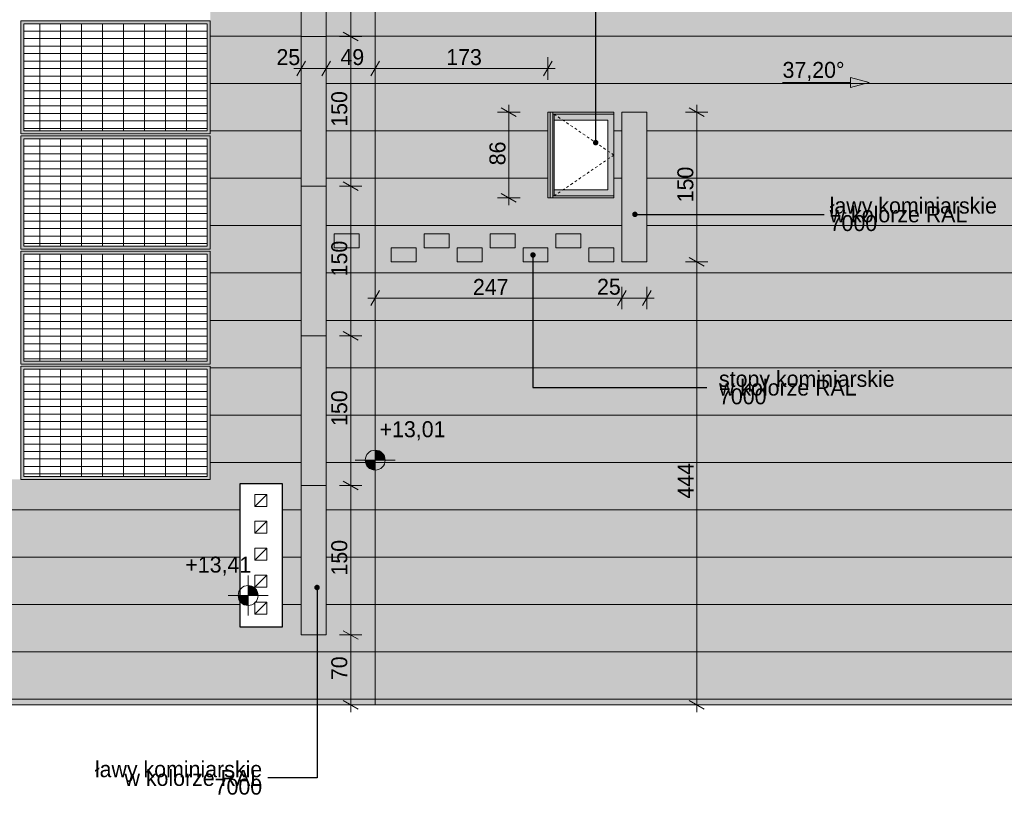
# Model space of a CAD drawing. Extents: x -547885 to -186295, y -25370 to 156194.
# Tile 229 of 256: x -484049 to -474180, y 139730 to 147527. Entities that reach past the tile are written whole.
import ezdxf

# ---------------------------------------------------------------- set-up
doc = ezdxf.new("R2010")
doc.units = 0
doc.header["$MEASUREMENT"] = 0
doc.linetypes.add('Hidden Line', pattern=[50, 25, -25])
for name, color, linetype, lineweight in [('0_Nr_Pióra__21', 7, 'Continuous', 9), ('Arch dachowki_Nr_Pióra__21', 7, 'Continuous', 9), ('Arch IE_Nr_Pióra__21', 7, 'Continuous', 9), ('Arch okna_Nr_Pióra__21', 7, 'Continuous', 9), ('Arch opisy_Nr_Pióra__21', 7, 'Continuous', 9), ('Arch wyposazenie_Nr_Pióra__21', 7, 'Continuous', 9), ('INWENT DACH_Nr_Pióra__21', 7, 'Continuous', 9), ('INWENT RZĘDNE_Nr_Pióra__21', 7, 'Continuous', 9), ('INWENT WYMIARY_Nr_Pióra__21', 7, 'Continuous', 9), ('INWENT.ŚCIANY_Nr_Pióra__1', 7, 'Continuous', 25), ('Istniejące kominy_Nr_Pióra__21', 7, 'Continuous', 9)]:
    doc.layers.add(name, color=color, linetype=linetype, lineweight=lineweight)
for name, color, linetype, lineweight, true_color in [('arch wypelnienia_Nr_Pióra__102', 7, 'Continuous', 9, 0xb4b4b4), ('arch wypelnienia_Nr_Pióra__2', 7, 'Continuous', 13, 0x7f7f7f), ('arch wypelnienia_Nr_Pióra__61', 7, 'Continuous', 20, 0x4d4d4d), ('INWENT DACH_Nr_Pióra__2', 7, 'Continuous', 13, 0x7f7f7f)]:
    doc.layers.add(name, color=color, linetype=linetype, lineweight=lineweight, true_color=true_color)
for name, color, linetype in [('INWENT DACH', 7, 'Continuous'), ('INWENT RZĘDNE', 7, 'Continuous'), ('INWENT WYMIARY', 7, 'Continuous')]:
    doc.layers.add(name, color=color, linetype=linetype)
doc.styles.add('GENERATED_STYLE_2', font='txt')
doc.styles.add('GENERATED_STYLE_4', font='txt')
doc.styles.add('GENERATED_STYLE_5', font='txt')
doc.dimstyles.new('GENERATED_STYLE__13', dxfattribs={"dimtxt": 0.18, "dimasz": 109.44, "dimexe": 0.18, "dimexo": 0.0625, "dimgap": 0.09, "dimtad": 0, "dimtih": 1, "dimtoh": 1, "dimdec": 4, "dimzin": 0, "dimdsep": 46, "dimcen": 0.09, "dimadec": 0, "dimazin": 0, "dimtfac": 1, "dimtdec": 4, "dimtmove": 0, "dimatfit": 3, "dimldrblk": 'ARROWHEAD_11', "dimfxl": 0, "dimtolj": 1, "dimtzin": 0, "dimarcsym": 0})
doc.dimstyles.new('GENERATED_STYLE__5', dxfattribs={"dimtxt": 160.000002, "dimasz": 114, "dimexe": 0.18, "dimexo": 0, "dimgap": 0.09, "dimtad": 1, "dimtih": 1, "dimtoh": 1, "dimdec": 0, "dimlfac": 0.1, "dimzin": 0, "dimdsep": 46, "dimtxsty": 'GENERATED_STYLE_2', "dimblk": 'ARROWHEAD_2', "dimblk1": 'ARROWHEAD_2', "dimblk2": 'ARROWHEAD_2', "dimcen": 0.09, "dimclrd": 7, "dimclre": 7, "dimclrt": 7, "dimazin": 0, "dimtfac": 1, "dimtdec": 4, "dimtmove": 0, "dimatfit": 3, "dimfxl": 0, "dimtolj": 1, "dimtzin": 0, "dimarcsym": 0})
doc.dimstyles.new('GENERATED_STYLE__7', dxfattribs={"dimtxt": 160.000002, "dimasz": 114, "dimexe": 0.18, "dimexo": 0, "dimgap": 0.09, "dimtad": 1, "dimdec": 0, "dimlfac": 0.1, "dimzin": 0, "dimdsep": 46, "dimtxsty": 'GENERATED_STYLE_2', "dimblk": 'ARROWHEAD_2', "dimblk1": 'ARROWHEAD_2', "dimblk2": 'ARROWHEAD_2', "dimcen": 0.09, "dimclrd": 7, "dimclre": 7, "dimclrt": 7, "dimazin": 0, "dimtfac": 1, "dimtdec": 4, "dimtmove": 0, "dimatfit": 3, "dimfxl": 0, "dimtolj": 1, "dimtzin": 0, "dimarcsym": 0})

# ---------------------------------------------------------------- blocks, each defined once
blk = doc.blocks.new('Linia_22', base_point=(-476402.8, 146897.6))
at = {"layer": 'INWENT DACH_Nr_Pióra__21', "linetype": 'Continuous'}
blk.add_hatch(color=256, dxfattribs=at).paths.add_polyline_path([(-475535.5, 146897.6), (-475722.1, 146847.6), (-475722.1, 146947.6)], flags=0)
at = {"layer": 'INWENT DACH_Nr_Pióra__2', "linetype": 'Continuous'}
blk.add_line((-476402.8, 146897.6), (-475722.1, 146897.6), dxfattribs=at)
at = {"layer": 'INWENT DACH_Nr_Pióra__21', "linetype": 'Continuous'}
for p, q in [((-475535.5, 146897.6), (-475722.1, 146947.6)), ((-475722.1, 146847.6), (-475722.1, 146947.6)), ((-475535.5, 146897.6), (-475722.1, 146847.6))]:
    blk.add_line(p, q, dxfattribs=at)
blk = doc.blocks.new('*D816')
at = {"layer": 'INWENT WYMIARY_Nr_Pióra__21', "linetype": 'Continuous'}
for p, q in [((-480442.5, 144810.6), (-480529.1, 144660.6)), ((-480485.8, 144623.1), (-480485.8, 144848.1)), ((-477971, 144810.6), (-478057.6, 144660.6)), ((-478014.3, 144623.1), (-478014.3, 144848.1)), ((-480559.2, 144735.6), (-480485.8, 144735.6)), ((-480485.8, 144735.6), (-478014.3, 144735.6))]:
    blk.add_line(p, q, dxfattribs=at)
at = {"layer": 'INWENT WYMIARY_Nr_Pióra__21', "char_height": 160, "attachment_point": 7, "style": 'GENERATED_STYLE_2'}
for s, insert in [('{247}', (-479506.1, 144767.6)), ('{25}', (-478262.5, 144767.6))]:
    blk.add_mtext(s, dxfattribs=dict(at, insert=insert))
blk = doc.blocks.new('ARROWHEAD_2')
at = {"color": 0, "linetype": 'Continuous', "lineweight": 0}
for p, q in [((0, 0), (-1, 0)), ((-0.378, -0.655), (0.378, 0.655))]:
    blk.add_line(p, q, dxfattribs=at)
blk = doc.blocks.new('*D817')
at = {"layer": 'INWENT WYMIARY_Nr_Pióra__21', "linetype": 'Continuous'}
for p, q in [((-477971, 144810.6), (-478057.6, 144660.6)), ((-478014.3, 144623.1), (-478014.3, 144848.1)), ((-477807.6, 144660.6), (-477721, 144810.6)), ((-477764.3, 144623.1), (-477764.3, 144848.1)), ((-478014.3, 144735.6), (-477764.3, 144735.6)), ((-477764.3, 144735.6), (-477691, 144735.6))]:
    blk.add_line(p, q, dxfattribs=at)
at = {"layer": 'INWENT WYMIARY_Nr_Pióra__21', "char_height": 160, "attachment_point": 7, "style": 'GENERATED_STYLE_2'}
for s, insert in [('{247}', (-479506.1, 144767.6)), ('{25}', (-478262.5, 144767.6))]:
    blk.add_mtext(s, dxfattribs=dict(at, insert=insert))
blk = doc.blocks.new('*D818')
at = {"layer": 'INWENT WYMIARY_Nr_Pióra__21', "linetype": 'Continuous'}
for p, q in [((-479146.6, 146600.1), (-479146.6, 146673.5)), ((-479034.1, 146600.1), (-479259.1, 146600.1)), ((-479071.6, 146556.8), (-479221.6, 146643.4)), ((-479146.6, 145740.1), (-479146.6, 146600.1)), ((-479221.6, 145783.4), (-479071.6, 145696.8)), ((-479034.1, 145740.1), (-479259.1, 145740.1)), ((-479146.6, 145666.8), (-479146.6, 145740.1))]:
    blk.add_line(p, q, dxfattribs=at)
at = {"layer": 'INWENT WYMIARY_Nr_Pióra__21', "insert": (-479178.6, 146067.7), "char_height": 160, "attachment_point": 7, "rotation": 90, "style": 'GENERATED_STYLE_2'}
blk.add_mtext('{86}', dxfattribs=at)
blk = doc.blocks.new('*D819')
at = {"layer": 'INWENT WYMIARY_Nr_Pióra__21', "linetype": 'Continuous'}
for p, q in [((-481227.3, 146925.6), (-481227.3, 147150.6)), ((-480977.3, 146925.6), (-480977.3, 147150.6)), ((-481184, 147113.1), (-481270.6, 146963.1)), ((-480934, 147113.1), (-481020.6, 146963.1)), ((-481300.7, 147038.1), (-481227.3, 147038.1)), ((-481227.3, 147038.1), (-480977.3, 147038.1))]:
    blk.add_line(p, q, dxfattribs=at)
at = {"layer": 'INWENT WYMIARY_Nr_Pióra__21', "char_height": 160, "attachment_point": 7, "style": 'GENERATED_STYLE_2'}
for s, insert in [('{25}', (-481475.5, 147070.1)), ('{49}', (-480834, 147070.1)), ('{173}', (-479773.7, 147070.1))]:
    blk.add_mtext(s, dxfattribs=dict(at, insert=insert))
blk = doc.blocks.new('*D820')
at = {"layer": 'INWENT WYMIARY_Nr_Pióra__21', "linetype": 'Continuous'}
for p, q in [((-480977.3, 146925.6), (-480977.3, 147150.6)), ((-480485.8, 146925.6), (-480485.8, 147150.6)), ((-480934, 147113.1), (-481020.6, 146963.1)), ((-480442.5, 147113.1), (-480529.1, 146963.1)), ((-480977.3, 147038.1), (-480485.8, 147038.1))]:
    blk.add_line(p, q, dxfattribs=at)
at = {"layer": 'INWENT WYMIARY_Nr_Pióra__21', "char_height": 160, "attachment_point": 7, "style": 'GENERATED_STYLE_2'}
for s, insert in [('{25}', (-481475.5, 147070.1)), ('{49}', (-480834, 147070.1)), ('{173}', (-479773.7, 147070.1))]:
    blk.add_mtext(s, dxfattribs=dict(at, insert=insert))
blk = doc.blocks.new('*D821')
at = {"layer": 'INWENT WYMIARY_Nr_Pióra__21', "linetype": 'Continuous'}
for p, q in [((-480485.8, 146925.6), (-480485.8, 147150.6)), ((-478754.3, 146925.6), (-478754.3, 147150.6)), ((-480442.5, 147113.1), (-480529.1, 146963.1)), ((-478797.6, 146963.1), (-478711, 147113.1)), ((-480485.8, 147038.1), (-478754.3, 147038.1)), ((-478754.3, 147038.1), (-478680.9, 147038.1))]:
    blk.add_line(p, q, dxfattribs=at)
at = {"layer": 'INWENT WYMIARY_Nr_Pióra__21', "char_height": 160, "attachment_point": 7, "style": 'GENERATED_STYLE_2'}
for s, insert in [('{25}', (-481475.5, 147070.1)), ('{49}', (-480834, 147070.1)), ('{173}', (-479773.7, 147070.1))]:
    blk.add_mtext(s, dxfattribs=dict(at, insert=insert))
blk = doc.blocks.new('*D822')
at = {"layer": 'INWENT WYMIARY_Nr_Pióra__21', "linetype": 'Continuous'}
for p, q in [((-477150.5, 145100.1), (-477375.5, 145100.1)), ((-477338, 145143.4), (-477188, 145056.8)), ((-477263, 140657.6), (-477263, 145100.1)), ((-477150.5, 140657.6), (-477375.5, 140657.6)), ((-477338, 140700.9), (-477188, 140614.3)), ((-477263, 140584.3), (-477263, 140657.6))]:
    blk.add_line(p, q, dxfattribs=at)
at = {"layer": 'INWENT WYMIARY_Nr_Pióra__21', "char_height": 160, "attachment_point": 7, "rotation": 90, "style": 'GENERATED_STYLE_2'}
for s, insert in [('{150}', (-477295, 145696.5)), ('{444}', (-477295, 142725.3))]:
    blk.add_mtext(s, dxfattribs=dict(at, insert=insert))
blk = doc.blocks.new('*D823')
at = {"layer": 'INWENT WYMIARY_Nr_Pióra__21', "linetype": 'Continuous'}
for p, q in [((-477263, 146600.1), (-477263, 146673.5)), ((-477150.5, 146600.1), (-477375.5, 146600.1)), ((-477188, 146556.8), (-477338, 146643.4)), ((-477263, 145100.1), (-477263, 146600.1)), ((-477150.5, 145100.1), (-477375.5, 145100.1)), ((-477338, 145143.4), (-477188, 145056.8))]:
    blk.add_line(p, q, dxfattribs=at)
at = {"layer": 'INWENT WYMIARY_Nr_Pióra__21', "char_height": 160, "attachment_point": 7, "rotation": 90, "style": 'GENERATED_STYLE_2'}
for s, insert in [('{150}', (-477295, 145696.5)), ('{444}', (-477295, 142725.3))]:
    blk.add_mtext(s, dxfattribs=dict(at, insert=insert))
blk = doc.blocks.new('*D824')
at = {"layer": 'INWENT WYMIARY_Nr_Pióra__21', "linetype": 'Continuous'}
for p, q in [((-480619.1, 141357.6), (-480844.1, 141357.6)), ((-480806.6, 141400.9), (-480656.6, 141314.3)), ((-480731.6, 140657.6), (-480731.6, 141357.6)), ((-480619.1, 140657.6), (-480844.1, 140657.6)), ((-480806.6, 140700.9), (-480656.6, 140614.3)), ((-480731.6, 140584.3), (-480731.6, 140657.6))]:
    blk.add_line(p, q, dxfattribs=at)
at = {"layer": 'INWENT WYMIARY_Nr_Pióra__21', "char_height": 160, "attachment_point": 7, "rotation": 90, "style": 'GENERATED_STYLE_2'}
for s, insert in [('{328}', (-480763.6, 151344)), ('{100}', (-480763.6, 149204)), ('{150}', (-480763.6, 147954)), ('{150}', (-480763.6, 146454)), ('{150}', (-480763.6, 144954)), ('{150}', (-480763.6, 143454)), ('{150}', (-480763.6, 141954)), ('{70}', (-480763.6, 140905.2))]:
    blk.add_mtext(s, dxfattribs=dict(at, insert=insert))
blk = doc.blocks.new('*D825')
at = {"layer": 'INWENT WYMIARY_Nr_Pióra__21', "linetype": 'Continuous'}
for p, q in [((-480806.6, 142900.9), (-480656.6, 142814.3)), ((-480619.1, 142857.6), (-480844.1, 142857.6)), ((-480731.6, 141357.6), (-480731.6, 142857.6)), ((-480619.1, 141357.6), (-480844.1, 141357.6)), ((-480806.6, 141400.9), (-480656.6, 141314.3))]:
    blk.add_line(p, q, dxfattribs=at)
at = {"layer": 'INWENT WYMIARY_Nr_Pióra__21', "char_height": 160, "attachment_point": 7, "rotation": 90, "style": 'GENERATED_STYLE_2'}
for s, insert in [('{328}', (-480763.6, 151344)), ('{100}', (-480763.6, 149204)), ('{150}', (-480763.6, 147954)), ('{150}', (-480763.6, 146454)), ('{150}', (-480763.6, 144954)), ('{150}', (-480763.6, 143454)), ('{150}', (-480763.6, 141954)), ('{70}', (-480763.6, 140905.2))]:
    blk.add_mtext(s, dxfattribs=dict(at, insert=insert))
blk = doc.blocks.new('*D826')
at = {"layer": 'INWENT WYMIARY_Nr_Pióra__21', "linetype": 'Continuous'}
for p, q in [((-480806.6, 144400.9), (-480656.6, 144314.3)), ((-480619.1, 144357.6), (-480844.1, 144357.6)), ((-480731.6, 142857.6), (-480731.6, 144357.6)), ((-480806.6, 142900.9), (-480656.6, 142814.3)), ((-480619.1, 142857.6), (-480844.1, 142857.6))]:
    blk.add_line(p, q, dxfattribs=at)
at = {"layer": 'INWENT WYMIARY_Nr_Pióra__21', "char_height": 160, "attachment_point": 7, "rotation": 90, "style": 'GENERATED_STYLE_2'}
for s, insert in [('{328}', (-480763.6, 151344)), ('{100}', (-480763.6, 149204)), ('{150}', (-480763.6, 147954)), ('{150}', (-480763.6, 146454)), ('{150}', (-480763.6, 144954)), ('{150}', (-480763.6, 143454)), ('{150}', (-480763.6, 141954)), ('{70}', (-480763.6, 140905.2))]:
    blk.add_mtext(s, dxfattribs=dict(at, insert=insert))
blk = doc.blocks.new('*D827')
at = {"layer": 'INWENT WYMIARY_Nr_Pióra__21', "linetype": 'Continuous'}
for p, q in [((-480806.6, 145900.9), (-480656.6, 145814.3)), ((-480619.1, 145857.6), (-480844.1, 145857.6)), ((-480731.6, 144357.6), (-480731.6, 145857.6)), ((-480806.6, 144400.9), (-480656.6, 144314.3)), ((-480619.1, 144357.6), (-480844.1, 144357.6))]:
    blk.add_line(p, q, dxfattribs=at)
at = {"layer": 'INWENT WYMIARY_Nr_Pióra__21', "char_height": 160, "attachment_point": 7, "rotation": 90, "style": 'GENERATED_STYLE_2'}
for s, insert in [('{328}', (-480763.6, 151344)), ('{100}', (-480763.6, 149204)), ('{150}', (-480763.6, 147954)), ('{150}', (-480763.6, 146454)), ('{150}', (-480763.6, 144954)), ('{150}', (-480763.6, 143454)), ('{150}', (-480763.6, 141954)), ('{70}', (-480763.6, 140905.2))]:
    blk.add_mtext(s, dxfattribs=dict(at, insert=insert))
blk = doc.blocks.new('*D828')
at = {"layer": 'INWENT WYMIARY_Nr_Pióra__21', "linetype": 'Continuous'}
for p, q in [((-480619.1, 147357.6), (-480844.1, 147357.6)), ((-480806.6, 147400.9), (-480656.6, 147314.3)), ((-480731.6, 145857.6), (-480731.6, 147357.6)), ((-480806.6, 145900.9), (-480656.6, 145814.3)), ((-480619.1, 145857.6), (-480844.1, 145857.6))]:
    blk.add_line(p, q, dxfattribs=at)
at = {"layer": 'INWENT WYMIARY_Nr_Pióra__21', "char_height": 160, "attachment_point": 7, "rotation": 90, "style": 'GENERATED_STYLE_2'}
for s, insert in [('{328}', (-480763.6, 151344)), ('{100}', (-480763.6, 149204)), ('{150}', (-480763.6, 147954)), ('{150}', (-480763.6, 146454)), ('{150}', (-480763.6, 144954)), ('{150}', (-480763.6, 143454)), ('{150}', (-480763.6, 141954)), ('{70}', (-480763.6, 140905.2))]:
    blk.add_mtext(s, dxfattribs=dict(at, insert=insert))
blk = doc.blocks.new('*D829')
at = {"layer": 'INWENT WYMIARY_Nr_Pióra__21', "linetype": 'Continuous'}
for p, q in [((-480619.1, 148857.6), (-480844.1, 148857.6)), ((-480806.6, 148900.9), (-480656.6, 148814.3)), ((-480731.6, 147357.6), (-480731.6, 148857.6)), ((-480619.1, 147357.6), (-480844.1, 147357.6)), ((-480806.6, 147400.9), (-480656.6, 147314.3))]:
    blk.add_line(p, q, dxfattribs=at)
at = {"layer": 'INWENT WYMIARY_Nr_Pióra__21', "char_height": 160, "attachment_point": 7, "rotation": 90, "style": 'GENERATED_STYLE_2'}
for s, insert in [('{328}', (-480763.6, 151344)), ('{100}', (-480763.6, 149204)), ('{150}', (-480763.6, 147954)), ('{150}', (-480763.6, 146454)), ('{150}', (-480763.6, 144954)), ('{150}', (-480763.6, 143454)), ('{150}', (-480763.6, 141954)), ('{70}', (-480763.6, 140905.2))]:
    blk.add_mtext(s, dxfattribs=dict(at, insert=insert))
blk = doc.blocks.new('*D830')
at = {"layer": 'INWENT WYMIARY_Nr_Pióra__21', "linetype": 'Continuous'}
for p, q in [((-480619.1, 149857.6), (-480844.1, 149857.6)), ((-480806.6, 149900.9), (-480656.6, 149814.3)), ((-480731.6, 148857.6), (-480731.6, 149857.6)), ((-480619.1, 148857.6), (-480844.1, 148857.6)), ((-480806.6, 148900.9), (-480656.6, 148814.3))]:
    blk.add_line(p, q, dxfattribs=at)
at = {"layer": 'INWENT WYMIARY_Nr_Pióra__21', "char_height": 160, "attachment_point": 7, "rotation": 90, "style": 'GENERATED_STYLE_2'}
for s, insert in [('{328}', (-480763.6, 151344)), ('{100}', (-480763.6, 149204)), ('{150}', (-480763.6, 147954)), ('{150}', (-480763.6, 146454)), ('{150}', (-480763.6, 144954)), ('{150}', (-480763.6, 143454)), ('{150}', (-480763.6, 141954)), ('{70}', (-480763.6, 140905.2))]:
    blk.add_mtext(s, dxfattribs=dict(at, insert=insert))
blk = doc.blocks.new('*D831')
at = {"layer": 'INWENT WYMIARY_Nr_Pióra__21', "linetype": 'Continuous'}
for p, q in [((-480656.6, 153094.2), (-480806.6, 153180.8)), ((-480731.6, 153137.5), (-480731.6, 153210.8)), ((-480619.1, 153137.5), (-480844.1, 153137.5)), ((-480731.6, 149857.6), (-480731.6, 153137.5)), ((-480619.1, 149857.6), (-480844.1, 149857.6)), ((-480806.6, 149900.9), (-480656.6, 149814.3))]:
    blk.add_line(p, q, dxfattribs=at)
at = {"layer": 'INWENT WYMIARY_Nr_Pióra__21', "char_height": 160, "attachment_point": 7, "rotation": 90, "style": 'GENERATED_STYLE_2'}
for s, insert in [('{328}', (-480763.6, 151344)), ('{100}', (-480763.6, 149204)), ('{150}', (-480763.6, 147954)), ('{150}', (-480763.6, 146454)), ('{150}', (-480763.6, 144954)), ('{150}', (-480763.6, 143454)), ('{150}', (-480763.6, 141954)), ('{70}', (-480763.6, 140905.2))]:
    blk.add_mtext(s, dxfattribs=dict(at, insert=insert))
blk = doc.blocks.new('Koty wysokościowe_60', base_point=(-480485.8, 143111.1))
at = {"layer": 'INWENT RZĘDNE_Nr_Pióra__21', "linetype": 'Continuous'}
for points in [[(-480485.8, 143111.1), (-480385.8, 143111.1), (-480393.4, 143149.4), (-480415.1, 143181.8), (-480447.6, 143203.5), (-480485.8, 143211.1)], [(-480485.8, 143111.1), (-480585.8, 143111.1), (-480578.2, 143072.8), (-480556.5, 143040.4), (-480524.1, 143018.7), (-480485.8, 143011.1)]]:
    blk.add_hatch(color=256, dxfattribs=at).paths.add_polyline_path(points, flags=0)
for p, q in [((-480485.8, 142911.1), (-480485.8, 143311.1)), ((-480685.8, 143111.1), (-480285.8, 143111.1))]:
    blk.add_line(p, q, dxfattribs=at)
blk.add_circle((-480485.8, 143111.1), 100, dxfattribs=at)
at = {"layer": 'INWENT RZĘDNE_Nr_Pióra__21', "insert": (-480441.7, 143311.1), "char_height": 160, "attachment_point": 7, "style": 'GENERATED_STYLE_4'}
blk.add_mtext('{+13,01}', dxfattribs=at)
blk = doc.blocks.new('Koty wysokościowe_64', base_point=(-481759.5, 141753.5))
at = {"layer": 'INWENT RZĘDNE_Nr_Pióra__21', "linetype": 'Continuous'}
for points in [[(-481759.5, 141753.5), (-481659.5, 141753.5), (-481667.1, 141791.8), (-481688.8, 141824.2), (-481721.2, 141845.9), (-481759.5, 141853.5)], [(-481759.5, 141753.5), (-481859.5, 141753.5), (-481851.9, 141715.3), (-481830.2, 141682.8), (-481797.8, 141661.1), (-481759.5, 141653.5)]]:
    blk.add_hatch(color=256, dxfattribs=at).paths.add_polyline_path(points, flags=0)
for p, q in [((-481759.5, 141553.5), (-481759.5, 141953.5)), ((-481959.5, 141753.5), (-481559.5, 141753.5))]:
    blk.add_line(p, q, dxfattribs=at)
blk.add_circle((-481759.5, 141753.5), 100, dxfattribs=at)
at = {"layer": 'INWENT RZĘDNE_Nr_Pióra__21', "insert": (-482388.5, 141953.5), "char_height": 160, "attachment_point": 7, "style": 'GENERATED_STYLE_4'}
blk.add_mtext('{+13,41}', dxfattribs=at)
blk = doc.blocks.new('ARROWHEAD_11')
at = {"color": 0, "linetype": 'Continuous', "lineweight": 0}
blk.add_line((0, 0), (-1, 0), dxfattribs=at)
at = {"color": 0, "linetype": 'Continuous', "lineweight": 0, "const_width": 0.25, "flags": 128}
blk.add_lwpolyline([(-0.125, 0, 1), (0.125, 0, 1)], format="xyb", close=True, dxfattribs=at)

msp = doc.modelspace()

# ---------------------------------------------------------------- hatches: boundary and pattern name
at = {"layer": 'arch wypelnienia_Nr_Pióra__102', "linetype": 'Continuous'}
h = msp.add_hatch(dxfattribs=at)
h.set_pattern_fill('Grid_30x30', color=256, style=0, pattern_type=2)
h.set_pattern_definition([(-90, (-482168.42, 147487.49), (210, 0), []), (8e-15, (-482168.42, 147487.486), (0, 75), [])])
h.paths.add_polyline_path([(-482168.4, 147487.5), (-482168.4, 146412.5), (-484009, 146412.5), (-484009, 147487.5)], flags=0)
h = msp.add_hatch(dxfattribs=at)
h.set_pattern_fill('Grid_30x30', color=256, style=0, pattern_type=2)
h.set_pattern_definition([(-90, (-482168.42, 146332.49), (210, 0), []), (8e-15, (-482168.42, 146332.486), (0, 75), [])])
h.paths.add_polyline_path([(-482168.4, 146332.5), (-482168.4, 145257.5), (-484009, 145257.5), (-484009, 146332.5)], flags=0)
h = msp.add_hatch(dxfattribs=at)
h.set_pattern_fill('Grid_30x30', color=256, style=0, pattern_type=2)
h.set_pattern_definition([(-90, (-482168.42, 145177.49), (210, 0), []), (8e-15, (-482168.42, 145177.486), (0, 75), [])])
h.paths.add_polyline_path([(-482168.4, 145177.5), (-482168.4, 144102.5), (-484009, 144102.5), (-484009, 145177.5)], flags=0)
h = msp.add_hatch(dxfattribs=at)
h.set_pattern_fill('Grid_30x30', color=256, style=0, pattern_type=2)
h.set_pattern_definition([(-90, (-482168.42, 144022.49), (210, 0), []), (8e-15, (-482168.42, 144022.486), (0, 75), [])])
h.paths.add_polyline_path([(-482168.4, 144022.5), (-482168.4, 142947.5), (-484009, 142947.5), (-484009, 144022.5)], flags=0)
at = {"layer": 'arch wypelnienia_Nr_Pióra__2', "linetype": 'Continuous', "lineweight": 0, "true_color": 0x1f1f1f}
h = msp.add_hatch(color=250, dxfattribs=at)
h.paths.add_polyline_path([(-489460.4, 140657.6), (-480485.8, 140657.6), (-480485.8, 153137.5), (-489460.4, 153137.5)], flags=0)
h.paths.add_polyline_path([(-481728.3, 148517.6), (-481728.3, 149777.6), (-481308.3, 149777.6), (-481308.3, 148517.6)], flags=0)
h.paths.add_polyline_path([(-481838.3, 141437.6), (-481838.3, 142877.6), (-481418.3, 142877.6), (-481418.3, 141437.6)], flags=0)
h.paths.add_polyline_path([(-487870.4, 152137.5), (-482138.4, 152137.5), (-482138.4, 142917.5), (-487870.4, 142917.5)], flags=0)
at = {"layer": 'arch wypelnienia_Nr_Pióra__2', "linetype": 'Continuous', "lineweight": 0, "true_color": 0x3f3f3f}
h = msp.add_hatch(color=250, dxfattribs=at)
h.paths.add_polyline_path([(-471511.2, 140657.6), (-471511.2, 153137.5), (-480485.8, 153137.5), (-480485.8, 140657.6)], flags=0)
h.paths.add_polyline_path([(-478691.8, 145820.1), (-478154.3, 145820.1), (-478154.3, 146520.1), (-478691.8, 146520.1)], flags=0)
at = {"layer": 'arch wypelnienia_Nr_Pióra__61', "linetype": 'Continuous'}
h = msp.add_hatch(color=256, dxfattribs=at)
h.paths.add_polyline_path([(-482138.4, 147517.5), (-482138.4, 146382.5), (-484039, 146382.5), (-484039, 147517.5)], flags=0)
h.paths.add_polyline_path([(-484009, 147487.5), (-484009, 146412.5), (-482168.4, 146412.5), (-482168.4, 147487.5)], flags=0)
h = msp.add_hatch(color=256, dxfattribs=at)
h.paths.add_polyline_path([(-482138.4, 146362.5), (-482138.4, 145227.5), (-484039, 145227.5), (-484039, 146362.5)], flags=0)
h.paths.add_polyline_path([(-484009, 146332.5), (-484009, 145257.5), (-482168.4, 145257.5), (-482168.4, 146332.5)], flags=0)
h = msp.add_hatch(color=256, dxfattribs=at)
h.paths.add_polyline_path([(-482138.4, 145207.5), (-482138.4, 144072.5), (-484039, 144072.5), (-484039, 145207.5)], flags=0)
h.paths.add_polyline_path([(-484009, 145177.5), (-484009, 144102.5), (-482168.4, 144102.5), (-482168.4, 145177.5)], flags=0)
h = msp.add_hatch(color=256, dxfattribs=at)
h.paths.add_polyline_path([(-482138.4, 144052.5), (-482138.4, 142917.5), (-484039, 142917.5), (-484039, 144052.5)], flags=0)
h.paths.add_polyline_path([(-484009, 144022.5), (-484009, 142947.5), (-482168.4, 142947.5), (-482168.4, 144022.5)], flags=0)

# ---------------------------------------------------------------- linework, layer by layer
at = {"layer": 'Arch dachowki_Nr_Pióra__21', "linetype": 'Continuous'}
for p, q in [((-482138.4, 147362.6), (-481227.3, 147362.6)), ((-480977.3, 147362.6), (-480485.8, 147362.6)), ((-471511.2, 147362.6), (-480485.8, 147362.6)), ((-482138.4, 146887.6), (-481227.3, 146887.6)), ((-480977.3, 146887.6), (-480485.8, 146887.6)), ((-471511.2, 146887.6), (-480485.8, 146887.6)), ((-482138.4, 146412.6), (-481227.3, 146412.6)), ((-480977.3, 146412.6), (-480485.8, 146412.6)), ((-478754.3, 146412.6), (-480485.8, 146412.6)), ((-478014.3, 146412.6), (-478094.3, 146412.6)), ((-471511.2, 146412.6), (-477764.3, 146412.6)), ((-482138.4, 145937.6), (-481227.3, 145937.6)), ((-480977.3, 145937.6), (-480485.8, 145937.6)), ((-478754.3, 145937.6), (-480485.8, 145937.6)), ((-478014.3, 145937.6), (-478094.3, 145937.6)), ((-471511.2, 145937.6), (-477764.3, 145937.6)), ((-482138.4, 145462.6), (-481227.3, 145462.6)), ((-480977.3, 145462.6), (-480485.8, 145462.6)), ((-478014.3, 145462.6), (-480485.8, 145462.6)), ((-471511.2, 145462.6), (-477764.3, 145462.6)), ((-482138.4, 144987.6), (-481227.3, 144987.6)), ((-480977.3, 144987.6), (-480485.8, 144987.6)), ((-471511.2, 144987.6), (-480485.8, 144987.6)), ((-482138.4, 144512.6), (-481227.3, 144512.6)), ((-480977.3, 144512.6), (-480485.8, 144512.6)), ((-471511.2, 144512.6), (-480485.8, 144512.6)), ((-482138.4, 144037.6), (-481227.3, 144037.6)), ((-480977.3, 144037.6), (-480485.8, 144037.6)), ((-471511.2, 144037.6), (-480485.8, 144037.6)), ((-482138.4, 143562.6), (-481227.3, 143562.6)), ((-480977.3, 143562.6), (-480485.8, 143562.6)), ((-471511.2, 143562.6), (-480485.8, 143562.6)), ((-482138.4, 143087.6), (-481227.3, 143087.6)), ((-480977.3, 143087.6), (-480485.8, 143087.6)), ((-471511.2, 143087.6), (-480485.8, 143087.6)), ((-489460.4, 142612.6), (-481838.3, 142612.6)), ((-481418.3, 142612.6), (-481227.3, 142612.6)), ((-480977.3, 142612.6), (-480485.8, 142612.6)), ((-471511.2, 142612.6), (-480485.8, 142612.6)), ((-489460.4, 142137.6), (-481838.3, 142137.6)), ((-481418.3, 142137.6), (-481227.3, 142137.6)), ((-480977.3, 142137.6), (-480485.8, 142137.6)), ((-471511.2, 142137.6), (-480485.8, 142137.6)), ((-489460.4, 141662.6), (-481838.3, 141662.6)), ((-481418.3, 141662.6), (-481227.3, 141662.6)), ((-480977.3, 141662.6), (-480485.8, 141662.6)), ((-471511.2, 141662.6), (-480485.8, 141662.6)), ((-489460.4, 141187.6), (-480485.8, 141187.6)), ((-471511.2, 141187.6), (-480485.8, 141187.6)), ((-489460.4, 140712.6), (-480485.8, 140712.6)), ((-471511.2, 140712.6), (-480485.8, 140712.6))]:
    msp.add_line(p, q, dxfattribs=at)
at = {"layer": 'Arch IE_Nr_Pióra__21', "linetype": 'Continuous'}
for p, q in [((-484039, 147517.5), (-484039, 146382.5)), ((-482138.4, 147517.5), (-484039, 147517.5)), ((-484009, 147487.5), (-484009, 146412.5)), ((-482168.4, 147487.5), (-484009, 147487.5)), ((-482168.4, 146412.5), (-482168.4, 147487.5)), ((-482138.4, 146382.5), (-482138.4, 147517.5)), ((-484039, 146382.5), (-482138.4, 146382.5)), ((-484039, 146362.5), (-484039, 145227.5)), ((-482138.4, 146362.5), (-484039, 146362.5)), ((-484009, 146412.5), (-482168.4, 146412.5)), ((-482138.4, 145227.5), (-482138.4, 146362.5)), ((-484009, 146332.5), (-484009, 145257.5)), ((-482168.4, 146332.5), (-484009, 146332.5)), ((-482168.4, 145257.5), (-482168.4, 146332.5)), ((-484039, 145227.5), (-482138.4, 145227.5)), ((-484039, 145207.5), (-484039, 144072.5)), ((-482138.4, 145207.5), (-484039, 145207.5)), ((-484009, 145257.5), (-482168.4, 145257.5)), ((-484009, 145177.5), (-484009, 144102.5)), ((-482168.4, 145177.5), (-484009, 145177.5)), ((-482168.4, 144102.5), (-482168.4, 145177.5)), ((-482138.4, 144072.5), (-482138.4, 145207.5)), ((-484009, 144102.5), (-482168.4, 144102.5)), ((-484039, 144072.5), (-482138.4, 144072.5)), ((-484039, 144052.5), (-484039, 142917.5)), ((-482138.4, 144052.5), (-484039, 144052.5)), ((-484009, 144022.5), (-484009, 142947.5)), ((-482168.4, 144022.5), (-484009, 144022.5)), ((-482168.4, 142947.5), (-482168.4, 144022.5)), ((-482138.4, 142917.5), (-482138.4, 144052.5)), ((-484039, 142917.5), (-482138.4, 142917.5)), ((-484009, 142947.5), (-482168.4, 142947.5))]:
    msp.add_line(p, q, dxfattribs=at)
at = {"layer": 'Arch okna_Nr_Pióra__21', "linetype": 'Continuous'}
for p, q in [((-478754.3, 145740.1), (-478754.3, 146600.1)), ((-478094.3, 146600.1), (-478754.3, 146600.1)), ((-478731.3, 145740.1), (-478731.3, 146600.1)), ((-478705.3, 145740.1), (-478705.3, 146600.1)), ((-478094.3, 146580.1), (-478705.3, 146580.1)), ((-478691.8, 145760.1), (-478691.8, 146580.1)), ((-478094.3, 145740.1), (-478094.3, 146600.1)), ((-478154.3, 146520.1), (-478691.8, 146520.1)), ((-478154.3, 145820.1), (-478154.3, 146520.1)), ((-478094.3, 145760.1), (-478705.3, 145760.1)), ((-478154.3, 145820.1), (-478691.8, 145820.1)), ((-478094.3, 145740.1), (-478754.3, 145740.1))]:
    msp.add_line(p, q, dxfattribs=at)
at = {"layer": 'Arch okna_Nr_Pióra__21', "linetype": 'Hidden Line'}
for q in [(-478691.8, 146580.1), (-478691.8, 145760.1)]:
    msp.add_line((-478094.3, 146170.1), q, dxfattribs=at)
at = {"layer": 'Arch wyposazenie_Nr_Pióra__21', "linetype": 'Continuous'}
for p, q in [((-481227.3, 147357.6), (-481227.3, 148857.6)), ((-480977.3, 148857.6), (-480977.3, 147357.6)), ((-481227.3, 147357.6), (-480977.3, 147357.6)), ((-481227.3, 145857.6), (-481227.3, 147357.6)), ((-480977.3, 147357.6), (-481227.3, 147357.6)), ((-480977.3, 147357.6), (-480977.3, 145857.6)), ((-478014.3, 145100.1), (-478014.3, 146600.1)), ((-478014.3, 146600.1), (-477764.3, 146600.1)), ((-477764.3, 146600.1), (-477764.3, 145100.1)), ((-480977.3, 145857.6), (-481227.3, 145857.6)), ((-481227.3, 145857.6), (-480977.3, 145857.6)), ((-481227.3, 144357.6), (-481227.3, 145857.6)), ((-480977.3, 145857.6), (-480977.3, 144357.6)), ((-480647.3, 145380.1), (-480897.3, 145380.1)), ((-480897.3, 145380.1), (-480897.3, 145240.1)), ((-480647.3, 145240.1), (-480647.3, 145380.1)), ((-479994.3, 145380.1), (-479744.3, 145380.1)), ((-479994.3, 145240.1), (-479994.3, 145380.1)), ((-479744.3, 145380.1), (-479744.3, 145240.1)), ((-479334.3, 145380.1), (-479334.3, 145240.1)), ((-479084.3, 145380.1), (-479334.3, 145380.1)), ((-479084.3, 145240.1), (-479084.3, 145380.1)), ((-478674.3, 145380.1), (-478424.3, 145380.1)), ((-478674.3, 145240.1), (-478674.3, 145380.1)), ((-478424.3, 145380.1), (-478424.3, 145240.1)), ((-480897.3, 145240.1), (-480647.3, 145240.1)), ((-480324.3, 145240.1), (-480324.3, 145100.1)), ((-480074.3, 145240.1), (-480324.3, 145240.1)), ((-480074.3, 145100.1), (-480074.3, 145240.1)), ((-479744.3, 145240.1), (-479994.3, 145240.1)), ((-479664.3, 145240.1), (-479664.3, 145100.1)), ((-479414.3, 145240.1), (-479664.3, 145240.1)), ((-479414.3, 145100.1), (-479414.3, 145240.1)), ((-479334.3, 145240.1), (-479084.3, 145240.1)), ((-479004.3, 145240.1), (-479004.3, 145100.1)), ((-478754.3, 145240.1), (-479004.3, 145240.1)), ((-478754.3, 145100.1), (-478754.3, 145240.1)), ((-478424.3, 145240.1), (-478674.3, 145240.1)), ((-478344.3, 145240.1), (-478344.3, 145100.1)), ((-478094.3, 145240.1), (-478344.3, 145240.1)), ((-478094.3, 145100.1), (-478094.3, 145240.1)), ((-480324.3, 145100.1), (-480074.3, 145100.1)), ((-479664.3, 145100.1), (-479414.3, 145100.1)), ((-479004.3, 145100.1), (-478754.3, 145100.1)), ((-478344.3, 145100.1), (-478094.3, 145100.1)), ((-477764.3, 145100.1), (-478014.3, 145100.1)), ((-481227.3, 142857.6), (-481227.3, 144357.6)), ((-481227.3, 144357.6), (-480977.3, 144357.6)), ((-480977.3, 144357.6), (-481227.3, 144357.6)), ((-480977.3, 144357.6), (-480977.3, 142857.6)), ((-480977.3, 142857.6), (-481227.3, 142857.6)), ((-481227.3, 141357.6), (-481227.3, 142857.6)), ((-481227.3, 142857.6), (-480977.3, 142857.6)), ((-480977.3, 142857.6), (-480977.3, 141357.6)), ((-480977.3, 141357.6), (-481227.3, 141357.6))]:
    msp.add_line(p, q, dxfattribs=at)
at = {"layer": 'INWENT DACH_Nr_Pióra__21', "linetype": 'Continuous'}
for p, q in [((-480485.8, 153137.5), (-480485.8, 140657.6)), ((-489460.4, 140657.6), (-471511.2, 140657.6))]:
    msp.add_line(p, q, dxfattribs=at)
at = {"layer": 'INWENT.ŚCIANY_Nr_Pióra__1', "linetype": 'Continuous'}
for p, q in [((-481838.3, 141437.6), (-481838.3, 142877.6)), ((-481838.3, 142877.6), (-481418.3, 142877.6)), ((-481418.3, 142877.6), (-481418.3, 141437.6)), ((-481418.3, 141437.6), (-481838.3, 141437.6))]:
    msp.add_line(p, q, dxfattribs=at)
at = {"layer": 'Istniejące kominy_Nr_Pióra__21', "linetype": 'Continuous'}
for p, q in [((-481693.3, 142647.6), (-481573.3, 142767.6)), ((-481693.3, 142767.6), (-481693.3, 142647.6)), ((-481573.3, 142767.6), (-481693.3, 142767.6)), ((-481573.3, 142647.6), (-481573.3, 142767.6)), ((-481693.3, 142647.6), (-481573.3, 142647.6)), ((-481693.3, 142377.6), (-481573.3, 142497.6)), ((-481693.3, 142377.6), (-481693.3, 142497.6)), ((-481693.3, 142497.6), (-481573.3, 142497.6)), ((-481573.3, 142497.6), (-481573.3, 142377.6)), ((-481573.3, 142377.6), (-481693.3, 142377.6)), ((-481693.3, 142107.6), (-481573.3, 142227.6)), ((-481693.3, 142227.6), (-481693.3, 142107.6)), ((-481573.3, 142227.6), (-481693.3, 142227.6)), ((-481573.3, 142107.6), (-481573.3, 142227.6)), ((-481693.3, 142107.6), (-481573.3, 142107.6)), ((-481693.3, 141837.6), (-481573.3, 141957.6)), ((-481693.3, 141837.6), (-481693.3, 141957.6)), ((-481693.3, 141957.6), (-481573.3, 141957.6)), ((-481573.3, 141957.6), (-481573.3, 141837.6)), ((-481573.3, 141837.6), (-481693.3, 141837.6)), ((-481693.3, 141567.6), (-481573.3, 141687.6)), ((-481693.3, 141567.6), (-481693.3, 141687.6)), ((-481693.3, 141687.6), (-481573.3, 141687.6)), ((-481573.3, 141687.6), (-481573.3, 141567.6)), ((-481573.3, 141567.6), (-481693.3, 141567.6))]:
    msp.add_line(p, q, dxfattribs=at)

# ---------------------------------------------------------------- block references
at = {"layer": 'INWENT DACH', "color": 8, "linetype": 'Continuous', "lineweight": 13, "true_color": 0x7f7f7f}
msp.add_blockref('Linia_22', (-476402.8, 146897.6), dxfattribs=at)
at = {"layer": 'INWENT RZĘDNE'}
for name, p in [('Koty wysokościowe_60', (-480485.8, 143111.1)), ('Koty wysokościowe_64', (-481759.5, 141753.5))]:
    msp.add_blockref(name, p, dxfattribs=at)

# ---------------------------------------------------------------- texts
at = {"layer": '0_Nr_Pióra__21', "linetype": 'Continuous', "insert": (-476402.8, 146914.2), "char_height": 160, "attachment_point": 7, "style": 'GENERATED_STYLE_4'}
msp.add_mtext('{37,20°}', dxfattribs=at)
at = {"layer": 'Arch opisy_Nr_Pióra__21', "linetype": 'Continuous', "char_height": 160, "line_spacing_factor": 0.328109, "style": 'GENERATED_STYLE_5'}
for s, insert, width, attachment_point in [('{ławy kominiarskie\\Pw kolorze RAL 7000}', (-475930.5, 145574.5), 1722.338, 4), ('{stopy kominiarskie\\Pw kolorze RAL 7000}', (-477039.9, 143837.3), 1787.245, 4), ('{ławy kominiarskie\\Pw kolorze RAL 7000}', (-481618.9, 139923.3), 1722.338, 6)]:
    msp.add_mtext(s, dxfattribs=dict(at, insert=insert, width=width, attachment_point=attachment_point))

# ---------------------------------------------------------------- dimensions: what is measured, and where the dimension line sits
at = {"layer": 'INWENT WYMIARY', "linetype": 'Continuous'}
for base, p1, p2, picture, middle in [((-480731.6, 140657.6), (-481102.3, 149857.6), (-481046, 153137.5), '*D831', (-480843.6, 151526.1)), ((-480731.6, 140657.6), (-480941.7, 140657.6), (-481227.3, 141357.6), '*D824', (-480843.6, 141026.6)), ((-480731.6, 140657.6), (-481227.3, 141357.6), (-481227.3, 142857.6), '*D825', (-480843.6, 142136.2)), ((-480731.6, 140657.6), (-481227.3, 142857.6), (-481102.3, 144357.6), '*D826', (-480843.6, 143636.2)), ((-480731.6, 140657.6), (-481102.3, 144357.6), (-481102.3, 145857.6), '*D827', (-480843.6, 145136.2)), ((-480731.6, 140657.6), (-481102.3, 145857.6), (-481102.3, 147357.6), '*D828', (-480843.6, 146636.2)), ((-480731.6, 140657.6), (-481102.3, 147357.6), (-481102.3, 148857.6), '*D829', (-480843.6, 148136.2)), ((-480731.6, 140657.6), (-481102.3, 148857.6), (-481102.3, 149857.6), '*D830', (-480843.6, 149386.2)), ((-479146.6, 145740.1), (-478754.3, 145740.1), (-478754.3, 146600.1), '*D818', (-479258.6, 146189.1)), ((-477263, 140657.6), (-477764.3, 145100.1), (-477764.3, 146600.1), '*D823', (-477375, 145878.7)), ((-477263, 140657.6), (-480485.8, 140657.6), (-477764.3, 145100.1), '*D822', (-477375, 142907.4))]:
    dim = msp.add_linear_dim(base=base, p1=p1, p2=p2, angle=90, dimstyle='GENERATED_STYLE__7', dxfattribs=at)
    dim.commit()
    dim.dimension.update_dxf_attribs({"geometry": picture, "text_midpoint": middle})
for base, p1, p2, picture, middle in [((-481227.3, 147038.1), (-481227.3, 147059.1), (-480977.3, 147031.1), '*D819', (-481354.1, 147150.1)), ((-481227.3, 147038.1), (-480977.3, 147031.1), (-480485.8, 146686), '*D820', (-480712.6, 147150.1)), ((-481227.3, 147038.1), (-480485.8, 146686), (-478754.3, 146600.1), '*D821', (-479591.5, 147150.1)), ((-480485.8, 144735.6), (-480485.8, 144698.3), (-478014.3, 145100.1), '*D816', (-479323.9, 144847.6)), ((-480485.8, 144735.6), (-478014.3, 145100.1), (-477764.3, 145100.1), '*D817', (-478141, 144847.6))]:
    dim = msp.add_linear_dim(base=base, p1=p1, p2=p2, dimstyle='GENERATED_STYLE__5', dxfattribs=at)
    dim.commit()
    dim.dimension.update_dxf_attribs({"geometry": picture, "text_midpoint": middle})

# ---------------------------------------------------------------- leaders
at = {"layer": 'Arch opisy_Nr_Pióra__21', "linetype": 'Continuous', "annotation_type": 0, "has_hookline": 1, "hookline_direction": 1}
for points, text_width in [([(-478275.5, 146294.8), (-478275.5, 147771.2), (-477940.3, 147771.2)], 1211.4), ([(-477882.6, 145575), (-475987.3, 145575)], 1729.5), ([(-478904.6, 145168.1), (-478904.6, 143837.8), (-477161.7, 143837.8)], 1729.5), ([(-481068.8, 141833.8), (-481068.8, 139923.8), (-481562.1, 139923.8)], 1729.5)]:
    msp.add_leader(points, dimstyle='GENERATED_STYLE__13', dxfattribs=dict(at, text_width=text_width))

doc.saveas('drawing.dxf')
